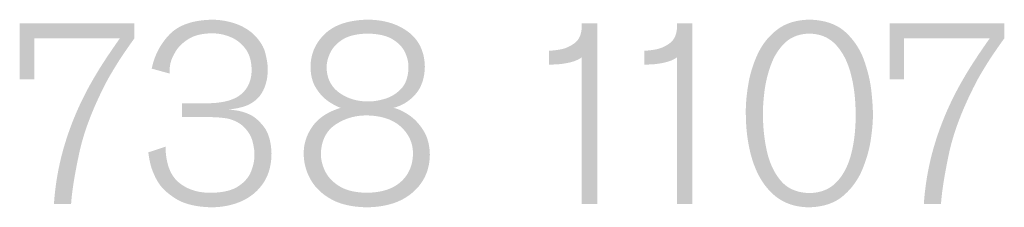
# Model space of a CAD drawing. Extents: x 297125 to 381225, y 1257649 to 1317049.
# Tile 34 of 42: x 374396 to 375212, y 1300327 to 1300482. Entities that reach past the tile are written whole.
import ezdxf

# ---------------------------------------------------------------- set-up
doc = ezdxf.new("R2010")
doc.units = 0
doc.header["$LTSCALE"] = 1000
doc.layers.get('0').update_dxf_attribs({"linetype": 'CONTINUOUS'})
doc.layers.add('图框$0$S-REF-FREAM-A1+150+1.75$0$A-b-a0sh-S - A-Z017-G-Logo', color=7, linetype='CONTINUOUS', lineweight=13)

# ---------------------------------------------------------------- blocks, each defined once
blk = doc.blocks.new('图框$0$S-REF-FREAM-A1+150+1.75$0$FP_logo_01')
at = {"layer": '图框$0$S-REF-FREAM-A1+150+1.75$0$A-b-a0sh-S - A-Z017-G-Logo'}
h = blk.add_hatch(color=256, dxfattribs=at)
edge = h.paths.add_edge_path()
edge.add_line((0.026533, -0.032556), (0.026533, -0.032347))
edge.add_line((0.026533, -0.032347), (0.024949, -0.032347))
edge.add_line((0.024949, -0.032347), (0.024949, -0.03312))
edge.add_line((0.024949, -0.03312), (0.02515, -0.03312))
edge.add_line((0.02515, -0.03312), (0.02515, -0.032556))
edge.add_line((0.02515, -0.032556), (0.026332, -0.032556))
edge.add_spline(control_points=[(0.026332, -0.032556), (0.026236, -0.032692), (0.026143, -0.032832)], knot_values=[0, 0, 0, 1, 1, 1], degree=2, periodic=0)
edge.add_spline(control_points=[(0.026143, -0.032832), (0.02605, -0.032972), (0.025967, -0.033116)], knot_values=[0, 0, 0, 1, 1, 1], degree=2, periodic=0)
edge.add_spline(control_points=[(0.025967, -0.033116), (0.025735, -0.033512), (0.025594, -0.033948)], knot_values=[0, 0, 0, 1, 1, 1], degree=2, periodic=0)
edge.add_spline(control_points=[(0.025594, -0.033948), (0.025453, -0.034384), (0.025422, -0.034846)], knot_values=[0, 0, 0, 1, 1, 1], degree=2, periodic=0)
edge.add_line((0.025422, -0.034846), (0.025659, -0.034846))
edge.add_spline(control_points=[(0.025659, -0.034846), (0.025674, -0.0346), (0.02577, -0.034148)], knot_values=[0, 0, 0, 1, 1, 1], degree=2, periodic=0)
edge.add_spline(control_points=[(0.02577, -0.034148), (0.025865, -0.033696), (0.026158, -0.033137)], knot_values=[0, 0, 0, 1, 1, 1], degree=2, periodic=0)
edge.add_spline(control_points=[(0.026158, -0.033137), (0.02621, -0.033042), (0.026299, -0.032899)], knot_values=[0, 0, 0, 1, 1, 1], degree=2, periodic=0)
edge.add_spline(control_points=[(0.026299, -0.032899), (0.026389, -0.032756), (0.026533, -0.032556)], knot_values=[0, 0, 0, 1, 1, 1], degree=2, periodic=0)
h = blk.add_hatch(color=256, dxfattribs=at)
edge = h.paths.add_edge_path()
edge.add_line((0.02719, -0.033453), (0.02719, -0.033645))
edge.add_line((0.02719, -0.033645), (0.027536, -0.033645))
edge.add_spline(control_points=[(0.027536, -0.033645), (0.027665, -0.033642), (0.027788, -0.033659)], knot_values=[0, 0, 0, 1, 1, 1], degree=2, periodic=0)
edge.add_spline(control_points=[(0.027788, -0.033659), (0.027911, -0.033676), (0.028018, -0.033755)], knot_values=[0, 0, 0, 1, 1, 1], degree=2, periodic=0)
edge.add_spline(control_points=[(0.028018, -0.033755), (0.028137, -0.033861), (0.028167, -0.033987)], knot_values=[0, 0, 0, 1, 1, 1], degree=2, periodic=0)
edge.add_spline(control_points=[(0.028167, -0.033987), (0.028196, -0.034113), (0.028191, -0.034166)], knot_values=[0, 0, 0, 1, 1, 1], degree=2, periodic=0)
edge.add_spline(control_points=[(0.028191, -0.034166), (0.028193, -0.034273), (0.028146, -0.034393)], knot_values=[0, 0, 0, 1, 1, 1], degree=2, periodic=0)
edge.add_spline(control_points=[(0.028146, -0.034393), (0.028099, -0.034514), (0.027969, -0.0346)], knot_values=[0, 0, 0, 1, 1, 1], degree=2, periodic=0)
edge.add_spline(control_points=[(0.027969, -0.0346), (0.02784, -0.034686), (0.027596, -0.03469)], knot_values=[0, 0, 0, 1, 1, 1], degree=2, periodic=0)
edge.add_spline(control_points=[(0.027596, -0.03469), (0.027322, -0.034694), (0.027146, -0.034547)], knot_values=[0, 0, 0, 1, 1, 1], degree=2, periodic=0)
edge.add_spline(control_points=[(0.027146, -0.034547), (0.026969, -0.034399), (0.026963, -0.034053)], knot_values=[0, 0, 0, 1, 1, 1], degree=2, periodic=0)
edge.add_line((0.026963, -0.034053), (0.026726, -0.034131))
edge.add_spline(control_points=[(0.026726, -0.034131), (0.026744, -0.034284), (0.026783, -0.034384)], knot_values=[0, 0, 0, 1, 1, 1], degree=2, periodic=0)
edge.add_spline(control_points=[(0.026783, -0.034384), (0.026822, -0.034484), (0.02686, -0.034542)], knot_values=[0, 0, 0, 1, 1, 1], degree=2, periodic=0)
edge.add_spline(control_points=[(0.02686, -0.034542), (0.026927, -0.034659), (0.027103, -0.034771)], knot_values=[0, 0, 0, 1, 1, 1], degree=2, periodic=0)
edge.add_spline(control_points=[(0.027103, -0.034771), (0.027279, -0.034883), (0.027593, -0.034891)], knot_values=[0, 0, 0, 1, 1, 1], degree=2, periodic=0)
edge.add_spline(control_points=[(0.027593, -0.034891), (0.027817, -0.034891), (0.028006, -0.03481)], knot_values=[0, 0, 0, 1, 1, 1], degree=2, periodic=0)
edge.add_spline(control_points=[(0.028006, -0.03481), (0.028194, -0.034728), (0.028309, -0.034563)], knot_values=[0, 0, 0, 1, 1, 1], degree=2, periodic=0)
edge.add_spline(control_points=[(0.028309, -0.034563), (0.028424, -0.034398), (0.028427, -0.034148)], knot_values=[0, 0, 0, 1, 1, 1], degree=2, periodic=0)
edge.add_spline(control_points=[(0.028427, -0.034148), (0.028419, -0.033899), (0.028316, -0.033771)], knot_values=[0, 0, 0, 1, 1, 1], degree=2, periodic=0)
edge.add_spline(control_points=[(0.028316, -0.033771), (0.028214, -0.033643), (0.028113, -0.033603)], knot_values=[0, 0, 0, 1, 1, 1], degree=2, periodic=0)
edge.add_spline(control_points=[(0.028113, -0.033603), (0.028074, -0.033584), (0.028005, -0.033565)], knot_values=[0, 0, 0, 1, 1, 1], degree=2, periodic=0)
edge.add_spline(control_points=[(0.028005, -0.033565), (0.027936, -0.033547), (0.02783, -0.03354)], knot_values=[0, 0, 0, 1, 1, 1], degree=2, periodic=0)
edge.add_spline(control_points=[(0.02783, -0.03354), (0.027892, -0.033533), (0.027961, -0.03352)], knot_values=[0, 0, 0, 1, 1, 1], degree=2, periodic=0)
edge.add_spline(control_points=[(0.027961, -0.03352), (0.02803, -0.033506), (0.028092, -0.033481)], knot_values=[0, 0, 0, 1, 1, 1], degree=2, periodic=0)
edge.add_spline(control_points=[(0.028092, -0.033481), (0.028241, -0.033415), (0.028308, -0.033284)], knot_values=[0, 0, 0, 1, 1, 1], degree=2, periodic=0)
edge.add_spline(control_points=[(0.028308, -0.033284), (0.028375, -0.033154), (0.028374, -0.032992)], knot_values=[0, 0, 0, 1, 1, 1], degree=2, periodic=0)
edge.add_spline(control_points=[(0.028374, -0.032992), (0.02838, -0.032918), (0.028343, -0.032765)], knot_values=[0, 0, 0, 1, 1, 1], degree=2, periodic=0)
edge.add_spline(control_points=[(0.028343, -0.032765), (0.028307, -0.032613), (0.028152, -0.032475)], knot_values=[0, 0, 0, 1, 1, 1], degree=2, periodic=0)
edge.add_spline(control_points=[(0.028152, -0.032475), (0.028036, -0.032382), (0.027891, -0.03234)], knot_values=[0, 0, 0, 1, 1, 1], degree=2, periodic=0)
edge.add_spline(control_points=[(0.027891, -0.03234), (0.027746, -0.032297), (0.0276, -0.032298)], knot_values=[0, 0, 0, 1, 1, 1], degree=2, periodic=0)
edge.add_spline(control_points=[(0.0276, -0.032298), (0.027211, -0.032306), (0.027021, -0.032499)], knot_values=[0, 0, 0, 1, 1, 1], degree=2, periodic=0)
edge.add_spline(control_points=[(0.027021, -0.032499), (0.026832, -0.032693), (0.026772, -0.032974)], knot_values=[0, 0, 0, 1, 1, 1], degree=2, periodic=0)
edge.add_line((0.026772, -0.032974), (0.02702, -0.033042))
edge.add_spline(control_points=[(0.02702, -0.033042), (0.02702, -0.032992), (0.027022, -0.03296)], knot_values=[0, 0, 0, 1, 1, 1], degree=2, periodic=0)
edge.add_spline(control_points=[(0.027022, -0.03296), (0.027025, -0.032928), (0.02703, -0.032907)], knot_values=[0, 0, 0, 1, 1, 1], degree=2, periodic=0)
edge.add_spline(control_points=[(0.02703, -0.032907), (0.027045, -0.032832), (0.027104, -0.032735)], knot_values=[0, 0, 0, 1, 1, 1], degree=2, periodic=0)
edge.add_spline(control_points=[(0.027104, -0.032735), (0.027163, -0.032637), (0.027283, -0.032563)], knot_values=[0, 0, 0, 1, 1, 1], degree=2, periodic=0)
edge.add_spline(control_points=[(0.027283, -0.032563), (0.027403, -0.032489), (0.0276, -0.032486)], knot_values=[0, 0, 0, 1, 1, 1], degree=2, periodic=0)
edge.add_spline(control_points=[(0.0276, -0.032486), (0.027732, -0.032485), (0.027858, -0.032536)], knot_values=[0, 0, 0, 1, 1, 1], degree=2, periodic=0)
edge.add_spline(control_points=[(0.027858, -0.032536), (0.027984, -0.032588), (0.028066, -0.032698)], knot_values=[0, 0, 0, 1, 1, 1], degree=2, periodic=0)
edge.add_spline(control_points=[(0.028066, -0.032698), (0.028149, -0.032808), (0.028152, -0.032985)], knot_values=[0, 0, 0, 1, 1, 1], degree=2, periodic=0)
edge.add_spline(control_points=[(0.028152, -0.032985), (0.028155, -0.033196), (0.028014, -0.033322)], knot_values=[0, 0, 0, 1, 1, 1], degree=2, periodic=0)
edge.add_spline(control_points=[(0.028014, -0.033322), (0.027872, -0.033449), (0.027543, -0.033453)], knot_values=[0, 0, 0, 1, 1, 1], degree=2, periodic=0)
edge.add_line((0.027543, -0.033453), (0.02719, -0.033453))
h = blk.add_hatch(color=256, dxfattribs=at)
edge = h.paths.add_edge_path()
edge.add_line((0.030112, -0.033516), (0.030113, -0.033516))
edge.add_spline(control_points=[(0.030113, -0.033516), (0.030296, -0.033468), (0.030418, -0.033325)], knot_values=[0, 0, 0, 1, 1, 1], degree=2, periodic=0)
edge.add_spline(control_points=[(0.030418, -0.033325), (0.03054, -0.033182), (0.030545, -0.032945)], knot_values=[0, 0, 0, 1, 1, 1], degree=2, periodic=0)
edge.add_spline(control_points=[(0.030545, -0.032945), (0.030537, -0.032632), (0.030314, -0.032465)], knot_values=[0, 0, 0, 1, 1, 1], degree=2, periodic=0)
edge.add_spline(control_points=[(0.030314, -0.032465), (0.030092, -0.032299), (0.029752, -0.032297)], knot_values=[0, 0, 0, 1, 1, 1], degree=2, periodic=0)
edge.add_spline(control_points=[(0.029752, -0.032297), (0.029358, -0.032306), (0.029162, -0.032496)], knot_values=[0, 0, 0, 1, 1, 1], degree=2, periodic=0)
edge.add_spline(control_points=[(0.029162, -0.032496), (0.028966, -0.032686), (0.028966, -0.032955)], knot_values=[0, 0, 0, 1, 1, 1], degree=2, periodic=0)
edge.add_spline(control_points=[(0.028966, -0.032955), (0.028969, -0.033122), (0.029039, -0.033237)], knot_values=[0, 0, 0, 1, 1, 1], degree=2, periodic=0)
edge.add_spline(control_points=[(0.029039, -0.033237), (0.029108, -0.033351), (0.029204, -0.03342)], knot_values=[0, 0, 0, 1, 1, 1], degree=2, periodic=0)
edge.add_spline(control_points=[(0.029204, -0.03342), (0.0293, -0.033488), (0.029383, -0.033516)], knot_values=[0, 0, 0, 1, 1, 1], degree=2, periodic=0)
edge.add_spline(control_points=[(0.029383, -0.033516), (0.029116, -0.033598), (0.028993, -0.033773)], knot_values=[0, 0, 0, 1, 1, 1], degree=2, periodic=0)
edge.add_spline(control_points=[(0.028993, -0.033773), (0.02887, -0.033949), (0.028872, -0.034148)], knot_values=[0, 0, 0, 1, 1, 1], degree=2, periodic=0)
edge.add_spline(control_points=[(0.028872, -0.034148), (0.028871, -0.034329), (0.028962, -0.034498)], knot_values=[0, 0, 0, 1, 1, 1], degree=2, periodic=0)
edge.add_spline(control_points=[(0.028962, -0.034498), (0.029053, -0.034667), (0.029247, -0.034777)], knot_values=[0, 0, 0, 1, 1, 1], degree=2, periodic=0)
edge.add_spline(control_points=[(0.029247, -0.034777), (0.02944, -0.034887), (0.029749, -0.034891)], knot_values=[0, 0, 0, 1, 1, 1], degree=2, periodic=0)
edge.add_spline(control_points=[(0.029749, -0.034891), (0.030148, -0.034885), (0.030379, -0.034684)], knot_values=[0, 0, 0, 1, 1, 1], degree=2, periodic=0)
edge.add_spline(control_points=[(0.030379, -0.034684), (0.03061, -0.034482), (0.030614, -0.034163)], knot_values=[0, 0, 0, 1, 1, 1], degree=2, periodic=0)
edge.add_spline(control_points=[(0.030614, -0.034163), (0.03061, -0.033965), (0.030525, -0.033829)], knot_values=[0, 0, 0, 1, 1, 1], degree=2, periodic=0)
edge.add_spline(control_points=[(0.030525, -0.033829), (0.03044, -0.033693), (0.030324, -0.033615)], knot_values=[0, 0, 0, 1, 1, 1], degree=2, periodic=0)
edge.add_spline(control_points=[(0.030324, -0.033615), (0.030208, -0.033538), (0.030112, -0.033516)], knot_values=[0, 0, 0, 1, 1, 1], degree=2, periodic=0)
edge = h.paths.add_edge_path(flags=16)
edge.add_spline(control_points=[(0.029362, -0.033306), (0.029196, -0.033186), (0.029188, -0.032966)], knot_values=[0, 0, 0, 1, 1, 1], degree=2, periodic=0)
edge.add_spline(control_points=[(0.029188, -0.032966), (0.029186, -0.03287), (0.029235, -0.032761)], knot_values=[0, 0, 0, 1, 1, 1], degree=2, periodic=0)
edge.add_spline(control_points=[(0.029235, -0.032761), (0.029285, -0.032651), (0.029408, -0.032572)], knot_values=[0, 0, 0, 1, 1, 1], degree=2, periodic=0)
edge.add_spline(control_points=[(0.029408, -0.032572), (0.029532, -0.032494), (0.029752, -0.03249)], knot_values=[0, 0, 0, 1, 1, 1], degree=2, periodic=0)
edge.add_spline(control_points=[(0.029752, -0.03249), (0.029973, -0.032493), (0.030097, -0.032567)], knot_values=[0, 0, 0, 1, 1, 1], degree=2, periodic=0)
edge.add_spline(control_points=[(0.030097, -0.032567), (0.030221, -0.032642), (0.030271, -0.032749)], knot_values=[0, 0, 0, 1, 1, 1], degree=2, periodic=0)
edge.add_spline(control_points=[(0.030271, -0.032749), (0.030321, -0.032856), (0.030319, -0.032959)], knot_values=[0, 0, 0, 1, 1, 1], degree=2, periodic=0)
edge.add_spline(control_points=[(0.030319, -0.032959), (0.030314, -0.033151), (0.030217, -0.033253)], knot_values=[0, 0, 0, 1, 1, 1], degree=2, periodic=0)
edge.add_spline(control_points=[(0.030217, -0.033253), (0.03012, -0.033355), (0.02999, -0.033392)], knot_values=[0, 0, 0, 1, 1, 1], degree=2, periodic=0)
edge.add_spline(control_points=[(0.02999, -0.033392), (0.029859, -0.03343), (0.029755, -0.033428)], knot_values=[0, 0, 0, 1, 1, 1], degree=2, periodic=0)
edge.add_spline(control_points=[(0.029755, -0.033428), (0.029529, -0.033426), (0.029362, -0.033306)], knot_values=[0, 0, 0, 1, 1, 1], degree=2, periodic=0)
edge = h.paths.add_edge_path(flags=16)
edge.add_spline(control_points=[(0.029167, -0.034391), (0.029108, -0.034267), (0.029109, -0.034148)], knot_values=[0, 0, 0, 1, 1, 1], degree=2, periodic=0)
edge.add_spline(control_points=[(0.029109, -0.034148), (0.029119, -0.033878), (0.029309, -0.033749)], knot_values=[0, 0, 0, 1, 1, 1], degree=2, periodic=0)
edge.add_spline(control_points=[(0.029309, -0.033749), (0.029499, -0.03362), (0.029745, -0.033621)], knot_values=[0, 0, 0, 1, 1, 1], degree=2, periodic=0)
edge.add_spline(control_points=[(0.029745, -0.033621), (0.030049, -0.033627), (0.030214, -0.033778)], knot_values=[0, 0, 0, 1, 1, 1], degree=2, periodic=0)
edge.add_spline(control_points=[(0.030214, -0.033778), (0.030379, -0.033929), (0.030381, -0.034145)], knot_values=[0, 0, 0, 1, 1, 1], degree=2, periodic=0)
edge.add_spline(control_points=[(0.030381, -0.034145), (0.030379, -0.034388), (0.030215, -0.034537)], knot_values=[0, 0, 0, 1, 1, 1], degree=2, periodic=0)
edge.add_spline(control_points=[(0.030215, -0.034537), (0.030051, -0.034686), (0.029745, -0.03469)], knot_values=[0, 0, 0, 1, 1, 1], degree=2, periodic=0)
edge.add_spline(control_points=[(0.029745, -0.03469), (0.029506, -0.034687), (0.029367, -0.034601)], knot_values=[0, 0, 0, 1, 1, 1], degree=2, periodic=0)
edge.add_spline(control_points=[(0.029367, -0.034601), (0.029227, -0.034515), (0.029167, -0.034391)], knot_values=[0, 0, 0, 1, 1, 1], degree=2, periodic=0)
h = blk.add_hatch(color=256, dxfattribs=at)
edge = h.paths.add_edge_path()
edge.add_line((0.032712, -0.034846), (0.032925, -0.034846))
edge.add_line((0.032925, -0.034846), (0.032925, -0.032347))
edge.add_line((0.032925, -0.032347), (0.032712, -0.032347))
edge.add_line((0.032712, -0.032347), (0.032712, -0.0324))
edge.add_spline(control_points=[(0.032712, -0.0324), (0.032706, -0.032553), (0.032611, -0.032623)], knot_values=[0, 0, 0, 1, 1, 1], degree=2, periodic=0)
edge.add_spline(control_points=[(0.032611, -0.032623), (0.032517, -0.032692), (0.03241, -0.03271)], knot_values=[0, 0, 0, 1, 1, 1], degree=2, periodic=0)
edge.add_spline(control_points=[(0.03241, -0.03271), (0.032303, -0.032728), (0.032259, -0.032725)], knot_values=[0, 0, 0, 1, 1, 1], degree=2, periodic=0)
edge.add_line((0.032259, -0.032725), (0.032259, -0.032917))
edge.add_line((0.032259, -0.032917), (0.032319, -0.032917))
edge.add_spline(control_points=[(0.032319, -0.032917), (0.03242, -0.032916), (0.032536, -0.032891)], knot_values=[0, 0, 0, 1, 1, 1], degree=2, periodic=0)
edge.add_spline(control_points=[(0.032536, -0.032891), (0.032651, -0.032865), (0.032712, -0.032817)], knot_values=[0, 0, 0, 1, 1, 1], degree=2, periodic=0)
edge.add_line((0.032712, -0.032817), (0.032712, -0.034846))
h = blk.add_hatch(color=256, dxfattribs=at)
edge = h.paths.add_edge_path()
edge.add_line((0.034028, -0.034846), (0.034241, -0.034846))
edge.add_line((0.034241, -0.034846), (0.034241, -0.032347))
edge.add_line((0.034241, -0.032347), (0.034028, -0.032347))
edge.add_line((0.034028, -0.032347), (0.034028, -0.0324))
edge.add_spline(control_points=[(0.034028, -0.0324), (0.034022, -0.032553), (0.033927, -0.032623)], knot_values=[0, 0, 0, 1, 1, 1], degree=2, periodic=0)
edge.add_spline(control_points=[(0.033927, -0.032623), (0.033832, -0.032692), (0.033725, -0.03271)], knot_values=[0, 0, 0, 1, 1, 1], degree=2, periodic=0)
edge.add_spline(control_points=[(0.033725, -0.03271), (0.033618, -0.032728), (0.033575, -0.032725)], knot_values=[0, 0, 0, 1, 1, 1], degree=2, periodic=0)
edge.add_line((0.033575, -0.032725), (0.033575, -0.032917))
edge.add_line((0.033575, -0.032917), (0.033635, -0.032917))
edge.add_spline(control_points=[(0.033635, -0.032917), (0.033736, -0.032916), (0.033851, -0.032891)], knot_values=[0, 0, 0, 1, 1, 1], degree=2, periodic=0)
edge.add_spline(control_points=[(0.033851, -0.032891), (0.033966, -0.032865), (0.034028, -0.032817)], knot_values=[0, 0, 0, 1, 1, 1], degree=2, periodic=0)
edge.add_line((0.034028, -0.032817), (0.034028, -0.034846))
h = blk.add_hatch(color=256, dxfattribs=at)
edge = h.paths.add_edge_path()
edge.add_spline(control_points=[(0.035012, -0.033194), (0.034976, -0.033409), (0.034978, -0.033575)], knot_values=[0, 0, 0, 1, 1, 1], degree=2, periodic=0)
edge.add_spline(control_points=[(0.034978, -0.033575), (0.034978, -0.033959), (0.035075, -0.034255)], knot_values=[0, 0, 0, 1, 1, 1], degree=2, periodic=0)
edge.add_spline(control_points=[(0.035075, -0.034255), (0.035172, -0.03455), (0.035365, -0.034719)], knot_values=[0, 0, 0, 1, 1, 1], degree=2, periodic=0)
edge.add_spline(control_points=[(0.035365, -0.034719), (0.035558, -0.034888), (0.035848, -0.034891)], knot_values=[0, 0, 0, 1, 1, 1], degree=2, periodic=0)
edge.add_spline(control_points=[(0.035848, -0.034891), (0.036147, -0.034885), (0.036325, -0.034731)], knot_values=[0, 0, 0, 1, 1, 1], degree=2, periodic=0)
edge.add_spline(control_points=[(0.036325, -0.034731), (0.036503, -0.034578), (0.036591, -0.034359)], knot_values=[0, 0, 0, 1, 1, 1], degree=2, periodic=0)
edge.add_spline(control_points=[(0.036591, -0.034359), (0.03668, -0.03414), (0.036707, -0.033936)], knot_values=[0, 0, 0, 1, 1, 1], degree=2, periodic=0)
edge.add_spline(control_points=[(0.036707, -0.033936), (0.036735, -0.033732), (0.036733, -0.033624)], knot_values=[0, 0, 0, 1, 1, 1], degree=2, periodic=0)
edge.add_spline(control_points=[(0.036733, -0.033624), (0.036736, -0.033522), (0.036715, -0.033311)], knot_values=[0, 0, 0, 1, 1, 1], degree=2, periodic=0)
edge.add_spline(control_points=[(0.036715, -0.033311), (0.036695, -0.033099), (0.036614, -0.032866)], knot_values=[0, 0, 0, 1, 1, 1], degree=2, periodic=0)
edge.add_spline(control_points=[(0.036614, -0.032866), (0.036533, -0.032634), (0.036354, -0.032469)], knot_values=[0, 0, 0, 1, 1, 1], degree=2, periodic=0)
edge.add_spline(control_points=[(0.036354, -0.032469), (0.036174, -0.032305), (0.035859, -0.032297)], knot_values=[0, 0, 0, 1, 1, 1], degree=2, periodic=0)
edge.add_spline(control_points=[(0.035859, -0.032297), (0.035583, -0.032302), (0.035409, -0.032437)], knot_values=[0, 0, 0, 1, 1, 1], degree=2, periodic=0)
edge.add_spline(control_points=[(0.035409, -0.032437), (0.035235, -0.032571), (0.035141, -0.032775)], knot_values=[0, 0, 0, 1, 1, 1], degree=2, periodic=0)
edge.add_spline(control_points=[(0.035141, -0.032775), (0.035047, -0.032979), (0.035012, -0.033194)], knot_values=[0, 0, 0, 1, 1, 1], degree=2, periodic=0)
edge = h.paths.add_edge_path(flags=16)
edge.add_spline(control_points=[(0.035267, -0.034107), (0.035213, -0.033855), (0.035215, -0.033589)], knot_values=[0, 0, 0, 1, 1, 1], degree=2, periodic=0)
edge.add_spline(control_points=[(0.035215, -0.033589), (0.035214, -0.03346), (0.035237, -0.033278)], knot_values=[0, 0, 0, 1, 1, 1], degree=2, periodic=0)
edge.add_spline(control_points=[(0.035237, -0.033278), (0.035261, -0.033096), (0.035327, -0.032916)], knot_values=[0, 0, 0, 1, 1, 1], degree=2, periodic=0)
edge.add_spline(control_points=[(0.035327, -0.032916), (0.035394, -0.032736), (0.035521, -0.032615)], knot_values=[0, 0, 0, 1, 1, 1], degree=2, periodic=0)
edge.add_spline(control_points=[(0.035521, -0.032615), (0.035649, -0.032495), (0.035855, -0.03249)], knot_values=[0, 0, 0, 1, 1, 1], degree=2, periodic=0)
edge.add_spline(control_points=[(0.035855, -0.03249), (0.036086, -0.032494), (0.036227, -0.03265)], knot_values=[0, 0, 0, 1, 1, 1], degree=2, periodic=0)
edge.add_spline(control_points=[(0.036227, -0.03265), (0.036368, -0.032805), (0.036432, -0.03306)], knot_values=[0, 0, 0, 1, 1, 1], degree=2, periodic=0)
edge.add_spline(control_points=[(0.036432, -0.03306), (0.036496, -0.033315), (0.036495, -0.033617)], knot_values=[0, 0, 0, 1, 1, 1], degree=2, periodic=0)
edge.add_spline(control_points=[(0.036495, -0.033617), (0.036496, -0.033913), (0.036433, -0.034156)], knot_values=[0, 0, 0, 1, 1, 1], degree=2, periodic=0)
edge.add_spline(control_points=[(0.036433, -0.034156), (0.03637, -0.034399), (0.036229, -0.034545)], knot_values=[0, 0, 0, 1, 1, 1], degree=2, periodic=0)
edge.add_spline(control_points=[(0.036229, -0.034545), (0.036088, -0.034691), (0.035855, -0.034694)], knot_values=[0, 0, 0, 1, 1, 1], degree=2, periodic=0)
edge.add_spline(control_points=[(0.035855, -0.034694), (0.035601, -0.034688), (0.035462, -0.034524)], knot_values=[0, 0, 0, 1, 1, 1], degree=2, periodic=0)
edge.add_spline(control_points=[(0.035462, -0.034524), (0.035322, -0.034359), (0.035267, -0.034107)], knot_values=[0, 0, 0, 1, 1, 1], degree=2, periodic=0)
h = blk.add_hatch(color=256, dxfattribs=at)
edge = h.paths.add_edge_path()
edge.add_line((0.038548, -0.032556), (0.038548, -0.032347))
edge.add_line((0.038548, -0.032347), (0.036964, -0.032347))
edge.add_line((0.036964, -0.032347), (0.036964, -0.03312))
edge.add_line((0.036964, -0.03312), (0.037165, -0.03312))
edge.add_line((0.037165, -0.03312), (0.037165, -0.032556))
edge.add_line((0.037165, -0.032556), (0.038347, -0.032556))
edge.add_spline(control_points=[(0.038347, -0.032556), (0.03825, -0.032692), (0.038158, -0.032832)], knot_values=[0, 0, 0, 1, 1, 1], degree=2, periodic=0)
edge.add_spline(control_points=[(0.038158, -0.032832), (0.038065, -0.032972), (0.037982, -0.033116)], knot_values=[0, 0, 0, 1, 1, 1], degree=2, periodic=0)
edge.add_spline(control_points=[(0.037982, -0.033116), (0.03775, -0.033512), (0.037609, -0.033948)], knot_values=[0, 0, 0, 1, 1, 1], degree=2, periodic=0)
edge.add_spline(control_points=[(0.037609, -0.033948), (0.037468, -0.034384), (0.037437, -0.034846)], knot_values=[0, 0, 0, 1, 1, 1], degree=2, periodic=0)
edge.add_line((0.037437, -0.034846), (0.037674, -0.034846))
edge.add_spline(control_points=[(0.037674, -0.034846), (0.037689, -0.0346), (0.037784, -0.034148)], knot_values=[0, 0, 0, 1, 1, 1], degree=2, periodic=0)
edge.add_spline(control_points=[(0.037784, -0.034148), (0.03788, -0.033696), (0.038173, -0.033137)], knot_values=[0, 0, 0, 1, 1, 1], degree=2, periodic=0)
edge.add_spline(control_points=[(0.038173, -0.033137), (0.038225, -0.033042), (0.038314, -0.032899)], knot_values=[0, 0, 0, 1, 1, 1], degree=2, periodic=0)
edge.add_spline(control_points=[(0.038314, -0.032899), (0.038404, -0.032756), (0.038548, -0.032556)], knot_values=[0, 0, 0, 1, 1, 1], degree=2, periodic=0)
blk = doc.blocks.new('图框$0$S-REF-FREAM-A1+150+1.75$0$hz')
at = {"layer": '图框$0$S-REF-FREAM-A1+150+1.75$0$A-b-a0sh-S - A-Z017-G-Logo', "xscale": 600, "yscale": 600, "zscale": 600}
blk.add_blockref('图框$0$S-REF-FREAM-A1+150+1.75$0$FP_logo_01', (835127.7115, 786120.3317, 0), dxfattribs=at)

msp = doc.modelspace()

# ---------------------------------------------------------------- block references
at = {"color": 1, "xscale": 99.99999999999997, "yscale": 99.99999999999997, "zscale": 99.99999999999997}
msp.add_blockref('图框$0$S-REF-FREAM-A1+150+1.75$0$hz', (-83139872.17, -77309612.99, 0), dxfattribs=at)

doc.saveas('drawing.dxf')
